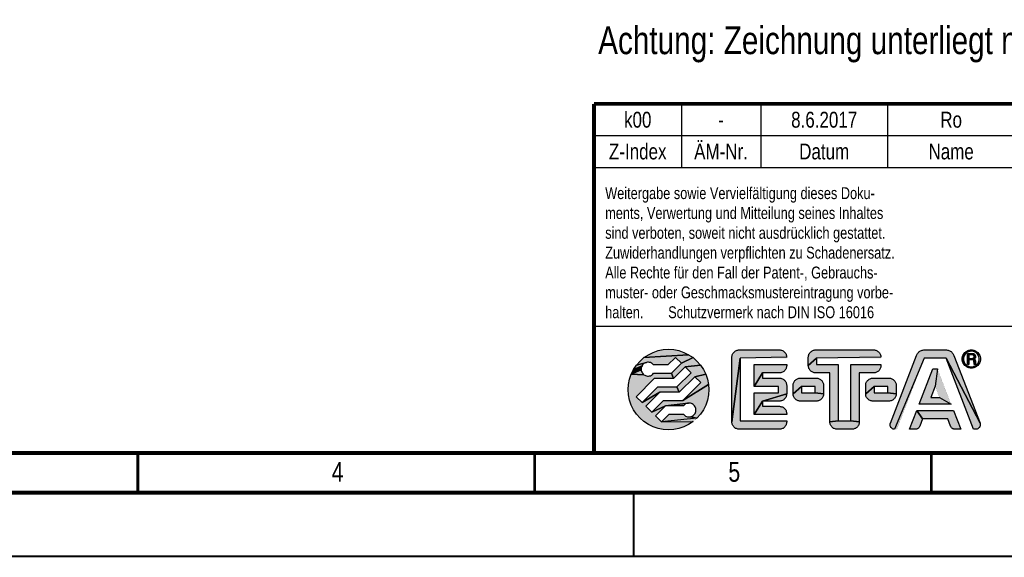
# Model space of a CAD drawing. Extents: x 0 to 420, y 0 to 297.
# Tile 9 of 28: x 153 to 277, y 0 to 68. Entities that reach past the tile are written whole.
import ezdxf

# ---------------------------------------------------------------- set-up
doc = ezdxf.new("R2010")
doc.units = 0
doc.header["$LTSCALE"] = 23.1
for name, color, linetype in [('T-EM12-T00-300-GND_DXF_FORMAT', 7, 'CONTINUOUS'), ('T-EM12-T00-300-GND_DXF_TEXT', 7, 'CONTINUOUS'), ('T-EM12-T00-3DXF_CONTINUOUS_LINE', 7, 'CONTINUOUS')]:
    doc.layers.add(name, color=color, linetype=linetype)
doc.styles.get("Standard").update_dxf_attribs({"font": 'txt', "width": 0.8})

# ---------------------------------------------------------------- blocks, each defined once
blk = doc.blocks.new('FRM-LOGO_BL3', base_point=(251.5, 21))
at = {"layer": 'T-EM12-T00-3DXF_CONTINUOUS_LINE', "linetype": 'CONTINUOUS'}
for points in [[(234.38, 26.08), (235.04, 26.04), (235.69, 25.91), (236.32, 25.69), (236.92, 25.4), (231.29, 25.03), (231.84, 25.4), (232.43, 25.69), (233.06, 25.91), (233.72, 26.04)], [(235.27, 25.06), (234.31, 24.1), (232.5, 24.1), (232.42, 24.19), (232.33, 24.28), (232.22, 24.34), (232.11, 24.4), (231.99, 24.43), (231.87, 24.45), (231.74, 24.45), (231.62, 24.43), (230.35, 24.09), (230.79, 24.59), (231.29, 25.03), (236.92, 25.4), (237.47, 25.03), (236.01, 24.32)], [(237.97, 24.59), (238.41, 24.09), (236.48, 23.85), (235.02, 22.38), (234.74, 23.05), (236.01, 24.32), (237.47, 25.03)], [(243.21, 25.99), (243.3, 26), (248.35, 26), (248.45, 25.99), (248.55, 25.98), (248.64, 25.95), (248.73, 25.92), (248.82, 25.88), (248.9, 25.82), (248.97, 25.76), (249.04, 25.69), (249.1, 25.62), (249.16, 25.54), (249.2, 25.45), (249.23, 25.36), (249.26, 25.27), (249.27, 25.17), (249.28, 25.07), (243.43, 24.95), (242.38, 16.92), (242.38, 25.07), (242.38, 25.17), (242.4, 25.27), (242.42, 25.36), (242.46, 25.45), (242.5, 25.54), (242.56, 25.62), (242.62, 25.69), (242.69, 25.76), (242.76, 25.82), (242.84, 25.88), (242.93, 25.92), (243.02, 25.95), (243.11, 25.98)], [(249.28, 17.05), (249.28, 16.92), (249.27, 16.83), (249.26, 16.73), (249.23, 16.64), (249.2, 16.55), (249.16, 16.46), (249.1, 16.38), (249.04, 16.31), (248.97, 16.24), (248.9, 16.18), (248.82, 16.12), (248.73, 16.08), (248.64, 16.05), (248.55, 16.02), (248.45, 16.01), (248.35, 16), (243.3, 16), (243.21, 16.01), (243.11, 16.02), (243.02, 16.05), (242.93, 16.08), (242.84, 16.12), (242.76, 16.18), (242.69, 16.24), (242.62, 16.31), (242.56, 16.38), (242.5, 16.46), (242.46, 16.55), (242.42, 16.64), (242.4, 16.73), (242.38, 16.83), (242.38, 16.92), (243.43, 24.95), (243.43, 17.05)], [(252.83, 25.99), (252.93, 26), (260.23, 26), (260.33, 25.99), (260.42, 25.98), (260.51, 25.95), (260.61, 25.92), (260.69, 25.88), (260.77, 25.82), (260.85, 25.76), (260.92, 25.69), (260.98, 25.62), (261.03, 25.54), (261.07, 25.45), (261.11, 25.36), (261.13, 25.27), (261.15, 25.17), (261.15, 25.07), (253.05, 24.95), (252, 24.02), (252, 25.07), (252.01, 25.17), (252.02, 25.27), (252.05, 25.36), (252.08, 25.45), (252.13, 25.54), (252.18, 25.62), (252.24, 25.69), (252.31, 25.76), (252.39, 25.82), (252.47, 25.88), (252.55, 25.92), (252.64, 25.95), (252.74, 25.98)], [(255.78, 24.15), (255.78, 17.05), (254.73, 16.92), (254.73, 23.1), (252.93, 23.1), (252.83, 23.11), (252.74, 23.12), (252.64, 23.15), (252.55, 23.18), (252.47, 23.22), (252.39, 23.28), (252.31, 23.34), (252.24, 23.41), (252.18, 23.48), (252.13, 23.56), (252.08, 23.65), (252.05, 23.74), (252.02, 23.83), (252.01, 23.93), (252, 24.02), (253.05, 24.95), (253.05, 24.15)], [(266.55, 26), (266.65, 26), (269.32, 26), (269.43, 26), (269.53, 25.98), (269.63, 25.96), (269.72, 25.93), (269.82, 25.88), (269.9, 25.83), (269.99, 25.78), (270.07, 25.71), (270.14, 25.64), (270.2, 25.56), (270.26, 25.48), (270.31, 25.39), (270.35, 25.3), (273.64, 16.78), (269.36, 24.95), (266.62, 24.95), (262.88, 16), (262.81, 16), (262.75, 16.01), (262.68, 16.03), (262.62, 16.06), (262.57, 16.09), (262.51, 16.13), (262.47, 16.17), (262.42, 16.22), (262.39, 16.28), (262.35, 16.34), (262.33, 16.4), (262.31, 16.46), (262.3, 16.52), (262.3, 16.59), (262.31, 16.66), (262.32, 16.72), (262.34, 16.78), (265.63, 25.3), (265.67, 25.39), (265.72, 25.48), (265.78, 25.56), (265.84, 25.64), (265.91, 25.71), (265.99, 25.78), (266.07, 25.83), (266.16, 25.88), (266.26, 25.93), (266.35, 25.96), (266.45, 25.98)], [(273.17, 16), (273.1, 16), (272.81, 16), (269.36, 24.95), (273.64, 16.78), (273.66, 16.72), (273.67, 16.66), (273.68, 16.59), (273.67, 16.52), (273.66, 16.46), (273.65, 16.4), (273.62, 16.34), (273.59, 16.28), (273.56, 16.22), (273.51, 16.17), (273.46, 16.13), (273.41, 16.09), (273.35, 16.06), (273.29, 16.03), (273.23, 16.01)], [(271.76, 25.45), (271.69, 25.34), (271.63, 25.23), (271.59, 25.11), (271.57, 24.98), (271.56, 24.85), (271.41, 24.7), (271.4, 24.85), (271.41, 25), (271.44, 25.15), (271.49, 25.29), (271.55, 25.43), (271.85, 25.55)], [(271.57, 24.72), (271.59, 24.59), (271.63, 24.47), (271.69, 24.35), (271.76, 24.25), (271.64, 24.15), (271.55, 24.28), (271.49, 24.41), (271.44, 24.55), (271.41, 24.7), (271.56, 24.85)], [(272.17, 25.76), (272.05, 25.71), (271.95, 25.64), (271.85, 25.55), (271.55, 25.43), (271.64, 25.55), (271.74, 25.66), (271.85, 25.76), (272.42, 25.83), (272.29, 25.81)], [(272.55, 26), (272.7, 25.99), (272.85, 25.96), (272.99, 25.91), (273.12, 25.85), (273.25, 25.76), (273.36, 25.66), (273.46, 25.55), (273.55, 25.43), (273.61, 25.29), (273.66, 25.15), (273.69, 25), (273.7, 24.85), (273.69, 24.7), (273.66, 24.55), (273.61, 24.41), (273.55, 24.28), (273.46, 24.15), (273.36, 24.04), (273.25, 23.94), (272.81, 23.89), (272.93, 23.94), (273.04, 23.99), (273.15, 24.06), (273.25, 24.15), (273.33, 24.25), (273.41, 24.35), (273.46, 24.47), (273.51, 24.59), (273.53, 24.72), (273.54, 24.85), (273.53, 24.98), (273.51, 25.11), (273.46, 25.23), (273.41, 25.34), (273.33, 25.45), (273.25, 25.55), (273.15, 25.64), (273.04, 25.71), (272.93, 25.76), (272.81, 25.81), (272.68, 25.83), (272.55, 25.84), (272.42, 25.83), (271.85, 25.76), (271.97, 25.85), (272.11, 25.91), (272.25, 25.96), (272.4, 25.99)], [(272.23, 25.38), (272.05, 24.16), (272.05, 25.54), (272.71, 25.54), (272.76, 25.54), (272.8, 25.53), (272.85, 25.51), (272.89, 25.49), (272.94, 25.46), (272.97, 25.43), (273, 25.4), (273.03, 25.35), (273.05, 25.31), (273.07, 25.27), (273.08, 25.22), (273.09, 25.17), (273.08, 25.12), (273.07, 25.07), (273.06, 25.02), (273.04, 24.98), (273.01, 24.94), (272.98, 24.9), (272.71, 24.91), (272.74, 24.92), (272.76, 24.93), (272.79, 24.94), (272.82, 24.96), (272.84, 24.98), (272.86, 25), (272.88, 25.03), (272.89, 25.06), (272.9, 25.09), (272.91, 25.12), (272.91, 25.15), (272.91, 25.18), (272.9, 25.21), (272.89, 25.24), (272.88, 25.26), (272.86, 25.29), (272.84, 25.31), (272.82, 25.33), (272.79, 25.35), (272.76, 25.36), (272.74, 25.37), (272.71, 25.38), (272.68, 25.38)], [(272.68, 24.91), (272.71, 24.91), (272.98, 24.9), (272.23, 24.75), (272.23, 24.16), (272.05, 24.16), (272.23, 25.38), (272.23, 24.91)], [(272.23, 24.75), (272.98, 24.9), (272.95, 24.87), (272.91, 24.84), (272.92, 24.83), (272.94, 24.82), (272.96, 24.81), (272.98, 24.79), (272.99, 24.78), (273.01, 24.76), (273.02, 24.75), (273.03, 24.73), (273.04, 24.71), (273.05, 24.69), (273.05, 24.67), (273.06, 24.64), (273.06, 24.62), (273.07, 24.29), (273.07, 24.28), (272.9, 24.27), (272.9, 24.29), (272.88, 24.57), (272.88, 24.59), (272.88, 24.61), (272.87, 24.63), (272.87, 24.64), (272.86, 24.66), (272.85, 24.68), (272.83, 24.69), (272.82, 24.71), (272.8, 24.72), (272.79, 24.73), (272.77, 24.74), (272.75, 24.74), (272.73, 24.75), (272.71, 24.75), (272.69, 24.75)], [(230.93, 23.64), (230.93, 23.51), (229.69, 22.94), (229.98, 23.54), (231.04, 23.99), (230.98, 23.88), (230.95, 23.76)], [(231.1, 24.1), (231.04, 23.99), (229.98, 23.54), (230.35, 24.09), (231.62, 24.43), (231.5, 24.39), (231.38, 24.34), (231.28, 24.28), (231.19, 24.19)], [(238.41, 24.09), (238.78, 23.54), (239.07, 22.94), (237.7, 22.63), (235.73, 20.67), (235.45, 21.33), (237.23, 23.1), (236.48, 23.85)], [(248.45, 23.11), (248.35, 23.1), (246.23, 23.1), (245.18, 21.4), (245.18, 24.15), (249.28, 24.15), (249.28, 24.02), (249.27, 23.93), (249.26, 23.83), (249.23, 23.74), (249.2, 23.65), (249.16, 23.56), (249.1, 23.48), (249.04, 23.41), (248.97, 23.34), (248.9, 23.28), (248.82, 23.22), (248.73, 23.18), (248.64, 23.15), (248.55, 23.12)], [(260.33, 23.11), (260.23, 23.1), (258.43, 23.1), (258.43, 16.92), (257.38, 17.05), (257.38, 24.15), (261.15, 24.15), (261.15, 24.02), (261.15, 23.93), (261.13, 23.83), (261.11, 23.74), (261.07, 23.65), (261.03, 23.56), (260.98, 23.48), (260.92, 23.41), (260.85, 23.34), (260.77, 23.28), (260.69, 23.22), (260.61, 23.18), (260.51, 23.15), (260.42, 23.12)], [(268.54, 20), (269.99, 19.15), (265.99, 19.15), (267.71, 23.6), (268.27, 23.6), (267.99, 21.42), (267.44, 20)], [(271.85, 24.15), (271.95, 24.06), (272.05, 23.99), (272.17, 23.94), (271.97, 23.85), (271.85, 23.94), (271.74, 24.04), (271.64, 24.15), (271.76, 24.25)], [(272.55, 23.86), (272.68, 23.87), (273.25, 23.94), (273.12, 23.85), (272.99, 23.79), (272.85, 23.74), (272.7, 23.71), (272.55, 23.7), (272.4, 23.71), (272.25, 23.74), (272.11, 23.79), (271.97, 23.85), (272.17, 23.94), (272.29, 23.89), (272.42, 23.87)], [(273.08, 24.27), (273.08, 24.26), (272.9, 24.24), (272.9, 24.27), (273.07, 24.28)], [(273.08, 24.25), (273.09, 24.24), (272.9, 24.22), (272.9, 24.24), (273.08, 24.26)], [(273.1, 24.23), (273.1, 24.22), (272.91, 24.2), (272.9, 24.22), (273.09, 24.24), (273.09, 24.24)], [(273.12, 24.21), (273.12, 24.2), (272.91, 24.18), (272.91, 24.2), (273.1, 24.22), (273.11, 24.21)], [(273.14, 24.19), (273.14, 24.16), (272.92, 24.16), (272.91, 24.18), (273.12, 24.2), (273.13, 24.2)], [(232.42, 22.96), (232.5, 23.05), (234.74, 23.05), (235.02, 22.38), (232.59, 22.38), (230.32, 20.11), (231.06, 19.37), (233.3, 20.67), (231.53, 18.9), (232.28, 18.15), (234.01, 18.95), (232.75, 17.68), (233.49, 16.94), (237.47, 16.97), (236.92, 16.6), (236.32, 16.31), (235.69, 16.09), (235.04, 15.96), (234.38, 15.92), (233.72, 15.96), (233.06, 16.09), (232.43, 16.31), (231.84, 16.6), (231.29, 16.97), (230.79, 17.41), (230.35, 17.91), (229.98, 18.46), (229.69, 19.06), (229.47, 19.69), (229.34, 20.34), (229.3, 21), (229.34, 21.66), (229.47, 22.31), (229.69, 22.94), (231.28, 22.87), (231.38, 22.81), (231.5, 22.76), (231.62, 22.72), (231.74, 22.7), (231.87, 22.7), (231.99, 22.72), (232.11, 22.75), (232.22, 22.81), (232.33, 22.87)], [(231.19, 22.96), (231.28, 22.87), (229.69, 22.94), (230.93, 23.51), (230.95, 23.39), (230.98, 23.27), (231.04, 23.16), (231.1, 23.05)], [(239.07, 22.94), (239.29, 22.31), (239.42, 21.66), (236.17, 19.62), (238.44, 21.89), (237.7, 22.63)], [(249.28, 21.52), (249.28, 20.47), (246.23, 19.55), (245.18, 17.85), (245.18, 20.6), (248.23, 20.6), (248.23, 21.4), (245.18, 21.4), (246.23, 23.1), (246.23, 22.45), (248.35, 22.45), (248.45, 22.44), (248.55, 22.43), (248.64, 22.4), (248.73, 22.37), (248.82, 22.33), (248.9, 22.27), (248.97, 22.21), (249.04, 22.14), (249.1, 22.07), (249.16, 21.99), (249.2, 21.9), (249.23, 21.81), (249.26, 21.72), (249.27, 21.62)], [(250.91, 22.44), (251, 22.45), (253, 22.45), (253.1, 22.44), (253.2, 22.43), (253.29, 22.4), (253.38, 22.37), (253.47, 22.33), (253.55, 22.27), (253.62, 22.21), (253.69, 22.14), (253.75, 22.07), (253.81, 21.99), (253.85, 21.9), (253.88, 21.81), (253.91, 21.72), (253.92, 21.62), (253.93, 21.52), (253.93, 20.47), (252.88, 20.6), (252.88, 21.4), (251.13, 21.4), (250.08, 20.47), (250.08, 21.52), (250.08, 21.62), (250.1, 21.72), (250.12, 21.81), (250.16, 21.9), (250.2, 21.99), (250.26, 22.07), (250.32, 22.14), (250.39, 22.21), (250.46, 22.27), (250.54, 22.33), (250.63, 22.37), (250.72, 22.4), (250.81, 22.43)], [(260.06, 22.44), (260.15, 22.45), (262.15, 22.45), (262.25, 22.44), (262.35, 22.43), (262.44, 22.4), (262.53, 22.37), (262.62, 22.33), (262.7, 22.27), (262.77, 22.21), (262.84, 22.14), (262.9, 22.07), (262.96, 21.99), (263, 21.9), (263.03, 21.81), (263.06, 21.72), (263.07, 21.62), (263.08, 21.52), (263.08, 20.47), (262.03, 20.6), (262.03, 21.4), (260.28, 21.4), (259.23, 20.47), (259.23, 21.52), (259.23, 21.62), (259.25, 21.72), (259.27, 21.81), (259.31, 21.9), (259.35, 21.99), (259.41, 22.07), (259.47, 22.14), (259.54, 22.21), (259.61, 22.27), (259.69, 22.33), (259.78, 22.37), (259.87, 22.4), (259.96, 22.43)], [(233.3, 20.67), (231.06, 19.37), (233.03, 21.33), (235.45, 21.33), (235.73, 20.67)], [(239.29, 19.69), (239.07, 19.06), (238.78, 18.46), (238.41, 17.91), (237.97, 17.41), (237.14, 17.57), (237.26, 17.61), (237.37, 17.66), (237.48, 17.72), (237.57, 17.81), (237.65, 17.9), (237.72, 18.01), (237.77, 18.12), (237.81, 18.24), (237.83, 18.36), (237.83, 18.49), (237.81, 18.61), (237.77, 18.73), (237.72, 18.84), (237.65, 18.95), (237.57, 19.04), (237.48, 19.13), (237.37, 19.19), (237.26, 19.24), (237.14, 19.28), (237.02, 19.3), (236.89, 19.3), (234.01, 18.95), (232.28, 18.15), (233.74, 19.62), (236.17, 19.62), (239.42, 21.66), (239.46, 21), (239.42, 20.34)], [(252.88, 20.6), (253.93, 20.47), (253.92, 20.38), (253.91, 20.28), (253.88, 20.19), (253.85, 20.1), (253.81, 20.01), (253.75, 19.93), (253.69, 19.86), (253.62, 19.79), (253.55, 19.73), (253.47, 19.67), (253.38, 19.63), (253.29, 19.6), (253.2, 19.57), (253.1, 19.56), (253, 19.55), (251, 19.55), (250.91, 19.56), (250.81, 19.57), (250.72, 19.6), (250.63, 19.63), (250.54, 19.67), (250.46, 19.73), (250.39, 19.79), (250.32, 19.86), (250.26, 19.93), (250.2, 20.01), (250.16, 20.1), (250.12, 20.19), (250.1, 20.28), (250.08, 20.38), (250.08, 20.47), (251.13, 21.4), (251.13, 20.6)], [(262.03, 20.6), (263.08, 20.47), (263.07, 20.38), (263.06, 20.28), (263.03, 20.19), (263, 20.1), (262.96, 20.01), (262.9, 19.93), (262.84, 19.86), (262.77, 19.79), (262.7, 19.73), (262.62, 19.67), (262.53, 19.63), (262.44, 19.6), (262.35, 19.57), (262.25, 19.56), (262.15, 19.55), (260.15, 19.55), (260.06, 19.56), (259.96, 19.57), (259.87, 19.6), (259.78, 19.63), (259.69, 19.67), (259.61, 19.73), (259.54, 19.79), (259.47, 19.86), (259.41, 19.93), (259.35, 20.01), (259.31, 20.1), (259.27, 20.19), (259.25, 20.28), (259.23, 20.38), (259.23, 20.47), (260.28, 21.4), (260.28, 20.6)], [(248.45, 19.56), (248.35, 19.55), (246.23, 19.55), (249.28, 20.47), (249.27, 20.38), (249.26, 20.28), (249.23, 20.19), (249.2, 20.1), (249.16, 20.01), (249.1, 19.93), (249.04, 19.86), (248.97, 19.79), (248.9, 19.73), (248.82, 19.67), (248.73, 19.63), (248.64, 19.6), (248.55, 19.57)], [(236.34, 19.04), (236.25, 18.95), (234.01, 18.95), (236.89, 19.3), (236.77, 19.28), (236.65, 19.25), (236.54, 19.19), (236.43, 19.13)], [(249.28, 17.98), (249.28, 17.85), (245.18, 17.85), (246.23, 19.55), (246.23, 18.9), (248.35, 18.9), (248.45, 18.89), (248.55, 18.88), (248.64, 18.85), (248.73, 18.82), (248.82, 18.78), (248.9, 18.72), (248.97, 18.66), (249.04, 18.59), (249.1, 18.52), (249.16, 18.44), (249.2, 18.35), (249.23, 18.26), (249.26, 18.17), (249.27, 18.07)], [(236.89, 17.55), (237.02, 17.55), (237.14, 17.57), (237.97, 17.41), (233.49, 16.94), (234.45, 17.9), (236.25, 17.9), (236.34, 17.81), (236.43, 17.72), (236.54, 17.66), (236.65, 17.6), (236.77, 17.57)], [(265.53, 16), (265.47, 16), (264.77, 16), (265.68, 18.35), (266.4, 17.3), (266.05, 16.4), (266.03, 16.35), (266, 16.3), (265.97, 16.25), (265.93, 16.2), (265.89, 16.16), (265.85, 16.13), (265.8, 16.09), (265.75, 16.07), (265.7, 16.04), (265.64, 16.02), (265.58, 16.01)], [(270.3, 18.35), (271.21, 16), (270.51, 16), (270.45, 16), (270.39, 16.01), (270.34, 16.02), (270.28, 16.04), (270.23, 16.07), (270.18, 16.09), (270.13, 16.13), (270.09, 16.16), (270.05, 16.2), (270.01, 16.25), (269.98, 16.3), (269.95, 16.35), (269.93, 16.4), (269.58, 17.3), (266.4, 17.3), (265.68, 18.35)], [(257.38, 17.05), (258.43, 16.92), (258.42, 16.83), (258.41, 16.73), (258.38, 16.64), (258.35, 16.55), (258.31, 16.46), (258.25, 16.38), (258.19, 16.31), (258.12, 16.24), (258.05, 16.18), (257.97, 16.12), (257.88, 16.08), (257.79, 16.05), (257.7, 16.02), (257.6, 16.01), (257.5, 16), (255.65, 16), (255.56, 16.01), (255.46, 16.02), (255.37, 16.05), (255.28, 16.08), (255.19, 16.12), (255.11, 16.18), (255.04, 16.24), (254.97, 16.31), (254.91, 16.38), (254.85, 16.46), (254.81, 16.55), (254.77, 16.64), (254.75, 16.73), (254.73, 16.83), (254.73, 16.92), (255.78, 17.05)]]:
    blk.add_hatch(color=7, dxfattribs=at).paths.add_polyline_path(points)
at = {"layer": 'T-EM12-T00-3DXF_CONTINUOUS_LINE', "color": 7, "linetype": 'CONTINUOUS', "const_width": 0.01}
for points in [[(239.46, 21, 1), (229.3, 21)], [(243.3, 26, 0.414214), (242.38, 25.07)], [(249.28, 25.07, 0.414214), (248.35, 26)], [(252.93, 26, 0.414214), (252, 25.07)], [(261.15, 25.07, 0.414214), (260.23, 26)], [(266.65, 26, 0.309998), (265.63, 25.3)], [(270.35, 25.3, 0.309998), (269.32, 26)], [(273.7, 24.85, 1), (271.4, 24.85)], [(271.4, 24.85, 1), (273.7, 24.85)], [(273.54, 24.85, 1), (271.56, 24.85)], [(271.56, 24.85, 1), (273.54, 24.85)], [(272.68, 24.91, 1), (272.68, 25.38)], [(272.91, 24.84, 0.756108), (272.71, 25.54)], [(273.06, 24.62, 0.294001), (272.91, 24.84)], [(232.5, 24.1, 3), (232.5, 23.05)], [(248.35, 23.1, 0.414214), (249.28, 24.02)], [(252, 24.02, 0.414214), (252.93, 23.1)], [(260.23, 23.1, 0.414214), (261.15, 24.02)], [(272.88, 24.57, 0.401491), (272.69, 24.75)], [(272.9, 24.29, 0.068239), (272.92, 24.16)], [(273.07, 24.29, 0.281712), (273.14, 24.19)], [(249.28, 21.52, 0.414214), (248.35, 22.45)], [(251, 22.45, 0.414214), (250.08, 21.52)], [(253.93, 21.52, 0.414214), (253, 22.45)], [(260.15, 22.45, 0.414214), (259.23, 21.52)], [(263.08, 21.52, 0.414214), (262.15, 22.45)], [(229.3, 21, 1), (239.46, 21)], [(248.35, 19.55, 0.414214), (249.28, 20.47)], [(250.08, 20.47, 0.414214), (251, 19.55)], [(253, 19.55, 0.414214), (253.93, 20.47)], [(259.23, 20.47, 0.414214), (260.15, 19.55)], [(262.15, 19.55, 0.414214), (263.08, 20.47)], [(236.25, 17.9, 3), (236.25, 18.95)], [(249.28, 17.98, 0.414214), (248.35, 18.9)], [(242.38, 16.92, 0.414214), (243.3, 16)], [(248.35, 16, 0.414214), (249.28, 16.92)], [(254.73, 16.92, 0.414214), (255.65, 16)], [(257.5, 16, 0.414214), (258.43, 16.92)], [(262.34, 16.78, 0.526719), (262.88, 16)], [(265.47, 16, 0.309998), (266.05, 16.4)], [(269.93, 16.4, 0.309998), (270.51, 16)], [(273.1, 16, 0.526719), (273.64, 16.78)]]:
    blk.add_lwpolyline(points, format="xyb", dxfattribs=at)
at = {"layer": 'T-EM12-T00-3DXF_CONTINUOUS_LINE', "color": 7, "linetype": 'CONTINUOUS'}
for points in [[(234.38, 26.08), (235.04, 26.04), (235.69, 25.91), (236.32, 25.69), (236.92, 25.4), (231.29, 25.03), (231.84, 25.4), (232.43, 25.69), (233.06, 25.91), (233.72, 26.04), (234.38, 26.08)], [(235.27, 25.06), (234.31, 24.1), (232.5, 24.1), (232.42, 24.19), (232.33, 24.28), (232.22, 24.34), (232.11, 24.4), (231.99, 24.43), (231.87, 24.45), (231.74, 24.45), (231.62, 24.43), (230.35, 24.09), (230.79, 24.59), (231.29, 25.03), (236.92, 25.4), (237.47, 25.03), (236.01, 24.32), (235.27, 25.06)], [(237.97, 24.59), (238.41, 24.09), (236.48, 23.85), (235.02, 22.38), (234.74, 23.05), (236.01, 24.32), (237.47, 25.03), (237.97, 24.59)], [(243.21, 25.99), (243.3, 26), (248.35, 26), (248.45, 25.99), (248.55, 25.98), (248.64, 25.95), (248.73, 25.92), (248.82, 25.88), (248.9, 25.82), (248.97, 25.76), (249.04, 25.69), (249.1, 25.62), (249.16, 25.54), (249.2, 25.45), (249.23, 25.36), (249.26, 25.27), (249.27, 25.17), (249.28, 25.07), (243.43, 24.95), (242.38, 16.92), (242.38, 25.07), (242.38, 25.17), (242.4, 25.27), (242.42, 25.36), (242.46, 25.45), (242.5, 25.54), (242.56, 25.62), (242.62, 25.69), (242.69, 25.76), (242.76, 25.82), (242.84, 25.88), (242.93, 25.92), (243.02, 25.95), (243.11, 25.98), (243.21, 25.99)], [(249.28, 17.05), (249.28, 16.92), (249.27, 16.83), (249.26, 16.73), (249.23, 16.64), (249.2, 16.55), (249.16, 16.46), (249.1, 16.38), (249.04, 16.31), (248.97, 16.24), (248.9, 16.18), (248.82, 16.12), (248.73, 16.08), (248.64, 16.05), (248.55, 16.02), (248.45, 16.01), (248.35, 16), (243.3, 16), (243.21, 16.01), (243.11, 16.02), (243.02, 16.05), (242.93, 16.08), (242.84, 16.12), (242.76, 16.18), (242.69, 16.24), (242.62, 16.31), (242.56, 16.38), (242.5, 16.46), (242.46, 16.55), (242.42, 16.64), (242.4, 16.73), (242.38, 16.83), (242.38, 16.92), (243.43, 24.95), (243.43, 17.05), (249.28, 17.05)], [(252.83, 25.99), (252.93, 26), (260.23, 26), (260.33, 25.99), (260.42, 25.98), (260.51, 25.95), (260.61, 25.92), (260.69, 25.88), (260.77, 25.82), (260.85, 25.76), (260.92, 25.69), (260.98, 25.62), (261.03, 25.54), (261.07, 25.45), (261.11, 25.36), (261.13, 25.27), (261.15, 25.17), (261.15, 25.07), (253.05, 24.95), (252, 24.02), (252, 25.07), (252.01, 25.17), (252.02, 25.27), (252.05, 25.36), (252.08, 25.45), (252.13, 25.54), (252.18, 25.62), (252.24, 25.69), (252.31, 25.76), (252.39, 25.82), (252.47, 25.88), (252.55, 25.92), (252.64, 25.95), (252.74, 25.98), (252.83, 25.99)], [(255.78, 24.15), (255.78, 17.05), (254.73, 16.92), (254.73, 23.1), (252.93, 23.1), (252.83, 23.11), (252.74, 23.12), (252.64, 23.15), (252.55, 23.18), (252.47, 23.22), (252.39, 23.28), (252.31, 23.34), (252.24, 23.41), (252.18, 23.48), (252.13, 23.56), (252.08, 23.65), (252.05, 23.74), (252.02, 23.83), (252.01, 23.93), (252, 24.02), (253.05, 24.95), (253.05, 24.15), (255.78, 24.15)], [(266.55, 26), (266.65, 26), (269.32, 26), (269.43, 26), (269.53, 25.98), (269.63, 25.96), (269.72, 25.93), (269.82, 25.88), (269.9, 25.83), (269.99, 25.78), (270.07, 25.71), (270.14, 25.64), (270.2, 25.56), (270.26, 25.48), (270.31, 25.39), (270.35, 25.3), (273.64, 16.78), (269.36, 24.95), (266.62, 24.95), (262.88, 16), (262.81, 16), (262.75, 16.01), (262.68, 16.03), (262.62, 16.06), (262.57, 16.09), (262.51, 16.13), (262.47, 16.17), (262.42, 16.22), (262.39, 16.28), (262.35, 16.34), (262.33, 16.4), (262.31, 16.46), (262.3, 16.52), (262.3, 16.59), (262.31, 16.66), (262.32, 16.72), (262.34, 16.78), (265.63, 25.3), (265.67, 25.39), (265.72, 25.48), (265.78, 25.56), (265.84, 25.64), (265.91, 25.71), (265.99, 25.78), (266.07, 25.83), (266.16, 25.88), (266.26, 25.93), (266.35, 25.96), (266.45, 25.98), (266.55, 26)], [(273.17, 16), (273.1, 16), (272.81, 16), (269.36, 24.95), (273.64, 16.78), (273.66, 16.72), (273.67, 16.66), (273.68, 16.59), (273.67, 16.52), (273.66, 16.46), (273.65, 16.4), (273.62, 16.34), (273.59, 16.28), (273.56, 16.22), (273.51, 16.17), (273.46, 16.13), (273.41, 16.09), (273.35, 16.06), (273.29, 16.03), (273.23, 16.01), (273.17, 16)], [(271.76, 25.45), (271.69, 25.34), (271.63, 25.23), (271.59, 25.11), (271.57, 24.98), (271.56, 24.85), (271.41, 24.7), (271.4, 24.85), (271.41, 25), (271.44, 25.15), (271.49, 25.29), (271.55, 25.43), (271.85, 25.55), (271.76, 25.45)], [(271.57, 24.72), (271.59, 24.59), (271.63, 24.47), (271.69, 24.35), (271.76, 24.25), (271.64, 24.15), (271.55, 24.28), (271.49, 24.41), (271.44, 24.55), (271.41, 24.7), (271.56, 24.85), (271.57, 24.72)], [(272.17, 25.76), (272.05, 25.71), (271.95, 25.64), (271.85, 25.55), (271.55, 25.43), (271.64, 25.55), (271.74, 25.66), (271.85, 25.76), (272.42, 25.83), (272.29, 25.81), (272.17, 25.76)], [(272.55, 26), (272.7, 25.99), (272.85, 25.96), (272.99, 25.91), (273.12, 25.85), (273.25, 25.76), (273.36, 25.66), (273.46, 25.55), (273.55, 25.43), (273.61, 25.29), (273.66, 25.15), (273.69, 25), (273.7, 24.85), (273.69, 24.7), (273.66, 24.55), (273.61, 24.41), (273.55, 24.28), (273.46, 24.15), (273.36, 24.04), (273.25, 23.94), (272.81, 23.89), (272.93, 23.94), (273.04, 23.99), (273.15, 24.06), (273.25, 24.15), (273.33, 24.25), (273.41, 24.35), (273.46, 24.47), (273.51, 24.59), (273.53, 24.72), (273.54, 24.85), (273.53, 24.98), (273.51, 25.11), (273.46, 25.23), (273.41, 25.34), (273.33, 25.45), (273.25, 25.55), (273.15, 25.64), (273.04, 25.71), (272.93, 25.76), (272.81, 25.81), (272.68, 25.83), (272.55, 25.84), (272.42, 25.83), (271.85, 25.76), (271.97, 25.85), (272.11, 25.91), (272.25, 25.96), (272.4, 25.99), (272.55, 26)], [(272.23, 25.38), (272.05, 24.16), (272.05, 25.54), (272.71, 25.54), (272.76, 25.54), (272.8, 25.53), (272.85, 25.51), (272.89, 25.49), (272.94, 25.46), (272.97, 25.43), (273, 25.4), (273.03, 25.35), (273.05, 25.31), (273.07, 25.27), (273.08, 25.22), (273.09, 25.17), (273.08, 25.12), (273.07, 25.07), (273.06, 25.02), (273.04, 24.98), (273.01, 24.94), (272.98, 24.9), (272.71, 24.91), (272.74, 24.92), (272.76, 24.93), (272.79, 24.94), (272.82, 24.96), (272.84, 24.98), (272.86, 25), (272.88, 25.03), (272.89, 25.06), (272.9, 25.09), (272.91, 25.12), (272.91, 25.15), (272.91, 25.18), (272.9, 25.21), (272.89, 25.24), (272.88, 25.26), (272.86, 25.29), (272.84, 25.31), (272.82, 25.33), (272.79, 25.35), (272.76, 25.36), (272.74, 25.37), (272.71, 25.38), (272.68, 25.38), (272.23, 25.38)], [(272.68, 24.91), (272.71, 24.91), (272.98, 24.9), (272.23, 24.75), (272.23, 24.16), (272.05, 24.16), (272.23, 25.38), (272.23, 24.91), (272.68, 24.91)], [(272.23, 24.75), (272.98, 24.9), (272.95, 24.87), (272.91, 24.84), (272.92, 24.83), (272.94, 24.82), (272.96, 24.81), (272.98, 24.79), (272.99, 24.78), (273.01, 24.76), (273.02, 24.75), (273.03, 24.73), (273.04, 24.71), (273.05, 24.69), (273.05, 24.67), (273.06, 24.64), (273.06, 24.62), (273.07, 24.29), (273.07, 24.28), (272.9, 24.27), (272.9, 24.29), (272.88, 24.57), (272.88, 24.59), (272.88, 24.61), (272.87, 24.63), (272.87, 24.64), (272.86, 24.66), (272.85, 24.68), (272.83, 24.69), (272.82, 24.71), (272.8, 24.72), (272.79, 24.73), (272.77, 24.74), (272.75, 24.74), (272.73, 24.75), (272.71, 24.75), (272.69, 24.75), (272.23, 24.75)], [(230.93, 23.64), (230.93, 23.51), (229.69, 22.94), (229.98, 23.54), (231.04, 23.99), (230.98, 23.88), (230.95, 23.76), (230.93, 23.64)], [(231.1, 24.1), (231.04, 23.99), (229.98, 23.54), (230.35, 24.09), (231.62, 24.43), (231.5, 24.39), (231.38, 24.34), (231.28, 24.28), (231.19, 24.19), (231.1, 24.1)], [(238.41, 24.09), (238.78, 23.54), (239.07, 22.94), (237.7, 22.63), (235.73, 20.67), (235.45, 21.33), (237.23, 23.1), (236.48, 23.85), (238.41, 24.09)], [(248.45, 23.11), (248.35, 23.1), (246.23, 23.1), (245.18, 21.4), (245.18, 24.15), (249.28, 24.15), (249.28, 24.02), (249.27, 23.93), (249.26, 23.83), (249.23, 23.74), (249.2, 23.65), (249.16, 23.56), (249.1, 23.48), (249.04, 23.41), (248.97, 23.34), (248.9, 23.28), (248.82, 23.22), (248.73, 23.18), (248.64, 23.15), (248.55, 23.12), (248.45, 23.11)], [(260.33, 23.11), (260.23, 23.1), (258.43, 23.1), (258.43, 16.92), (257.38, 17.05), (257.38, 24.15), (261.15, 24.15), (261.15, 24.02), (261.15, 23.93), (261.13, 23.83), (261.11, 23.74), (261.07, 23.65), (261.03, 23.56), (260.98, 23.48), (260.92, 23.41), (260.85, 23.34), (260.77, 23.28), (260.69, 23.22), (260.61, 23.18), (260.51, 23.15), (260.42, 23.12), (260.33, 23.11)], [(268.54, 20), (269.99, 19.15), (265.99, 19.15), (267.71, 23.6), (268.27, 23.6), (267.99, 21.42), (267.44, 20), (268.54, 20)], [(271.85, 24.15), (271.95, 24.06), (272.05, 23.99), (272.17, 23.94), (271.97, 23.85), (271.85, 23.94), (271.74, 24.04), (271.64, 24.15), (271.76, 24.25), (271.85, 24.15)], [(272.55, 23.86), (272.68, 23.87), (273.25, 23.94), (273.12, 23.85), (272.99, 23.79), (272.85, 23.74), (272.7, 23.71), (272.55, 23.7), (272.4, 23.71), (272.25, 23.74), (272.11, 23.79), (271.97, 23.85), (272.17, 23.94), (272.29, 23.89), (272.42, 23.87), (272.55, 23.86)], [(273.08, 24.27), (273.08, 24.26), (272.9, 24.24), (272.9, 24.27), (273.07, 24.28), (273.08, 24.27)], [(273.08, 24.25), (273.09, 24.24), (272.9, 24.22), (272.9, 24.24), (273.08, 24.26), (273.08, 24.25)], [(273.1, 24.23), (273.1, 24.22), (272.91, 24.2), (272.9, 24.22), (273.09, 24.24), (273.09, 24.24), (273.1, 24.23)], [(273.12, 24.21), (273.12, 24.2), (272.91, 24.18), (272.91, 24.2), (273.1, 24.22), (273.11, 24.21), (273.12, 24.21)], [(273.14, 24.19), (273.14, 24.16), (272.92, 24.16), (272.91, 24.18), (273.12, 24.2), (273.13, 24.2), (273.14, 24.19)], [(232.42, 22.96), (232.5, 23.05), (234.74, 23.05), (235.02, 22.38), (232.59, 22.38), (230.32, 20.11), (231.06, 19.37), (233.3, 20.67), (231.53, 18.9), (232.28, 18.15), (234.01, 18.95), (232.75, 17.68), (233.49, 16.94), (237.47, 16.97), (236.92, 16.6), (236.32, 16.31), (235.69, 16.09), (235.04, 15.96), (234.38, 15.92), (233.72, 15.96), (233.06, 16.09), (232.43, 16.31), (231.84, 16.6), (231.29, 16.97), (230.79, 17.41), (230.35, 17.91), (229.98, 18.46), (229.69, 19.06), (229.47, 19.69), (229.34, 20.34), (229.3, 21), (229.34, 21.66), (229.47, 22.31), (229.69, 22.94), (231.28, 22.87), (231.38, 22.81), (231.5, 22.76), (231.62, 22.72), (231.74, 22.7), (231.87, 22.7), (231.99, 22.72), (232.11, 22.75), (232.22, 22.81), (232.33, 22.87), (232.42, 22.96)], [(231.19, 22.96), (231.28, 22.87), (229.69, 22.94), (230.93, 23.51), (230.95, 23.39), (230.98, 23.27), (231.04, 23.16), (231.1, 23.05), (231.19, 22.96)], [(239.07, 22.94), (239.29, 22.31), (239.42, 21.66), (236.17, 19.62), (238.44, 21.89), (237.7, 22.63), (239.07, 22.94)], [(249.28, 21.52), (249.28, 20.47), (246.23, 19.55), (245.18, 17.85), (245.18, 20.6), (248.23, 20.6), (248.23, 21.4), (245.18, 21.4), (246.23, 23.1), (246.23, 22.45), (248.35, 22.45), (248.45, 22.44), (248.55, 22.43), (248.64, 22.4), (248.73, 22.37), (248.82, 22.33), (248.9, 22.27), (248.97, 22.21), (249.04, 22.14), (249.1, 22.07), (249.16, 21.99), (249.2, 21.9), (249.23, 21.81), (249.26, 21.72), (249.27, 21.62), (249.28, 21.52)], [(250.91, 22.44), (251, 22.45), (253, 22.45), (253.1, 22.44), (253.2, 22.43), (253.29, 22.4), (253.38, 22.37), (253.47, 22.33), (253.55, 22.27), (253.62, 22.21), (253.69, 22.14), (253.75, 22.07), (253.81, 21.99), (253.85, 21.9), (253.88, 21.81), (253.91, 21.72), (253.92, 21.62), (253.93, 21.52), (253.93, 20.47), (252.88, 20.6), (252.88, 21.4), (251.13, 21.4), (250.08, 20.47), (250.08, 21.52), (250.08, 21.62), (250.1, 21.72), (250.12, 21.81), (250.16, 21.9), (250.2, 21.99), (250.26, 22.07), (250.32, 22.14), (250.39, 22.21), (250.46, 22.27), (250.54, 22.33), (250.63, 22.37), (250.72, 22.4), (250.81, 22.43), (250.91, 22.44)], [(260.06, 22.44), (260.15, 22.45), (262.15, 22.45), (262.25, 22.44), (262.35, 22.43), (262.44, 22.4), (262.53, 22.37), (262.62, 22.33), (262.7, 22.27), (262.77, 22.21), (262.84, 22.14), (262.9, 22.07), (262.96, 21.99), (263, 21.9), (263.03, 21.81), (263.06, 21.72), (263.07, 21.62), (263.08, 21.52), (263.08, 20.47), (262.03, 20.6), (262.03, 21.4), (260.28, 21.4), (259.23, 20.47), (259.23, 21.52), (259.23, 21.62), (259.25, 21.72), (259.27, 21.81), (259.31, 21.9), (259.35, 21.99), (259.41, 22.07), (259.47, 22.14), (259.54, 22.21), (259.61, 22.27), (259.69, 22.33), (259.78, 22.37), (259.87, 22.4), (259.96, 22.43), (260.06, 22.44)], [(233.3, 20.67), (231.06, 19.37), (233.03, 21.33), (235.45, 21.33), (235.73, 20.67), (233.3, 20.67)], [(239.29, 19.69), (239.07, 19.06), (238.78, 18.46), (238.41, 17.91), (237.97, 17.41), (237.14, 17.57), (237.26, 17.61), (237.37, 17.66), (237.48, 17.72), (237.57, 17.81), (237.65, 17.9), (237.72, 18.01), (237.77, 18.12), (237.81, 18.24), (237.83, 18.36), (237.83, 18.49), (237.81, 18.61), (237.77, 18.73), (237.72, 18.84), (237.65, 18.95), (237.57, 19.04), (237.48, 19.13), (237.37, 19.19), (237.26, 19.24), (237.14, 19.28), (237.02, 19.3), (236.89, 19.3), (234.01, 18.95), (232.28, 18.15), (233.74, 19.62), (236.17, 19.62), (239.42, 21.66), (239.46, 21), (239.42, 20.34), (239.29, 19.69)], [(252.88, 20.6), (253.93, 20.47), (253.92, 20.38), (253.91, 20.28), (253.88, 20.19), (253.85, 20.1), (253.81, 20.01), (253.75, 19.93), (253.69, 19.86), (253.62, 19.79), (253.55, 19.73), (253.47, 19.67), (253.38, 19.63), (253.29, 19.6), (253.2, 19.57), (253.1, 19.56), (253, 19.55), (251, 19.55), (250.91, 19.56), (250.81, 19.57), (250.72, 19.6), (250.63, 19.63), (250.54, 19.67), (250.46, 19.73), (250.39, 19.79), (250.32, 19.86), (250.26, 19.93), (250.2, 20.01), (250.16, 20.1), (250.12, 20.19), (250.1, 20.28), (250.08, 20.38), (250.08, 20.47), (251.13, 21.4), (251.13, 20.6), (252.88, 20.6)], [(262.03, 20.6), (263.08, 20.47), (263.07, 20.38), (263.06, 20.28), (263.03, 20.19), (263, 20.1), (262.96, 20.01), (262.9, 19.93), (262.84, 19.86), (262.77, 19.79), (262.7, 19.73), (262.62, 19.67), (262.53, 19.63), (262.44, 19.6), (262.35, 19.57), (262.25, 19.56), (262.15, 19.55), (260.15, 19.55), (260.06, 19.56), (259.96, 19.57), (259.87, 19.6), (259.78, 19.63), (259.69, 19.67), (259.61, 19.73), (259.54, 19.79), (259.47, 19.86), (259.41, 19.93), (259.35, 20.01), (259.31, 20.1), (259.27, 20.19), (259.25, 20.28), (259.23, 20.38), (259.23, 20.47), (260.28, 21.4), (260.28, 20.6), (262.03, 20.6)], [(248.45, 19.56), (248.35, 19.55), (246.23, 19.55), (249.28, 20.47), (249.27, 20.38), (249.26, 20.28), (249.23, 20.19), (249.2, 20.1), (249.16, 20.01), (249.1, 19.93), (249.04, 19.86), (248.97, 19.79), (248.9, 19.73), (248.82, 19.67), (248.73, 19.63), (248.64, 19.6), (248.55, 19.57), (248.45, 19.56)], [(236.34, 19.04), (236.25, 18.95), (234.01, 18.95), (236.89, 19.3), (236.77, 19.28), (236.65, 19.25), (236.54, 19.19), (236.43, 19.13), (236.34, 19.04)], [(249.28, 17.98), (249.28, 17.85), (245.18, 17.85), (246.23, 19.55), (246.23, 18.9), (248.35, 18.9), (248.45, 18.89), (248.55, 18.88), (248.64, 18.85), (248.73, 18.82), (248.82, 18.78), (248.9, 18.72), (248.97, 18.66), (249.04, 18.59), (249.1, 18.52), (249.16, 18.44), (249.2, 18.35), (249.23, 18.26), (249.26, 18.17), (249.27, 18.07), (249.28, 17.98)], [(236.89, 17.55), (237.02, 17.55), (237.14, 17.57), (237.97, 17.41), (233.49, 16.94), (234.45, 17.9), (236.25, 17.9), (236.34, 17.81), (236.43, 17.72), (236.54, 17.66), (236.65, 17.6), (236.77, 17.57), (236.89, 17.55)], [(265.53, 16), (265.47, 16), (264.77, 16), (265.68, 18.35), (266.4, 17.3), (266.05, 16.4), (266.03, 16.35), (266, 16.3), (265.97, 16.25), (265.93, 16.2), (265.89, 16.16), (265.85, 16.13), (265.8, 16.09), (265.75, 16.07), (265.7, 16.04), (265.64, 16.02), (265.58, 16.01), (265.53, 16)], [(270.3, 18.35), (271.21, 16), (270.51, 16), (270.45, 16), (270.39, 16.01), (270.34, 16.02), (270.28, 16.04), (270.23, 16.07), (270.18, 16.09), (270.13, 16.13), (270.09, 16.16), (270.05, 16.2), (270.01, 16.25), (269.98, 16.3), (269.95, 16.35), (269.93, 16.4), (269.58, 17.3), (266.4, 17.3), (265.68, 18.35), (270.3, 18.35)], [(257.38, 17.05), (258.43, 16.92), (258.42, 16.83), (258.41, 16.73), (258.38, 16.64), (258.35, 16.55), (258.31, 16.46), (258.25, 16.38), (258.19, 16.31), (258.12, 16.24), (258.05, 16.18), (257.97, 16.12), (257.88, 16.08), (257.79, 16.05), (257.7, 16.02), (257.6, 16.01), (257.5, 16), (255.65, 16), (255.56, 16.01), (255.46, 16.02), (255.37, 16.05), (255.28, 16.08), (255.19, 16.12), (255.11, 16.18), (255.04, 16.24), (254.97, 16.31), (254.91, 16.38), (254.85, 16.46), (254.81, 16.55), (254.77, 16.64), (254.75, 16.73), (254.73, 16.83), (254.73, 16.92), (255.78, 17.05), (257.38, 17.05)]]:
    blk.add_lwpolyline(points, dxfattribs=at)
at = {"layer": 'T-EM12-T00-3DXF_CONTINUOUS_LINE', "color": 7, "linetype": 'CONTINUOUS', "const_width": 0.01}
for points in [[(234.31, 24.1), (235.27, 25.06)], [(235.27, 25.06), (236.01, 24.32)], [(242.38, 25.07), (242.38, 16.92)], [(248.35, 26), (243.3, 26)], [(243.43, 24.95), (243.43, 17.05)], [(243.43, 24.95), (249.28, 24.95)], [(249.28, 24.95), (249.28, 25.07)], [(252, 25.07), (252, 24.02)], [(260.23, 26), (252.93, 26)], [(253.05, 24.95), (253.05, 24.15)], [(253.05, 24.95), (261.15, 24.95)], [(261.15, 24.95), (261.15, 25.07)], [(262.34, 16.78), (265.63, 25.3)], [(263.16, 16), (266.62, 24.95)], [(266.62, 24.95), (269.36, 24.95)], [(266.65, 26), (269.32, 26)], [(269.36, 24.95), (272.81, 16)], [(270.35, 25.3), (273.64, 16.78)], [(272.05, 25.54), (272.05, 24.16)], [(272.71, 25.54), (272.05, 25.54)], [(272.23, 24.91), (272.23, 25.38)], [(272.23, 25.38), (272.68, 25.38)], [(272.68, 24.91), (272.23, 24.91)], [(232.5, 24.1), (234.31, 24.1)], [(236.01, 24.32), (234.74, 23.05)], [(235.02, 22.38), (236.48, 23.85)], [(236.48, 23.85), (237.23, 23.1)], [(245.18, 24.15), (249.28, 24.15)], [(245.18, 21.4), (245.18, 24.15)], [(249.28, 24.02), (249.28, 24.15)], [(253.05, 24.15), (255.78, 24.15)], [(255.78, 24.15), (255.78, 17.05)], [(257.38, 24.15), (261.15, 24.15)], [(257.38, 17.05), (257.38, 24.15)], [(261.15, 24.02), (261.15, 24.15)], [(267.71, 23.6), (265.99, 19.15)], [(267.71, 23.6), (268.27, 23.6)], [(269.99, 19.15), (268.27, 23.6)], [(272.05, 24.16), (272.23, 24.16)], [(272.23, 24.16), (272.23, 24.75)], [(272.23, 24.75), (272.69, 24.75)], [(272.9, 24.29), (272.88, 24.57)], [(272.92, 24.16), (273.14, 24.16)], [(273.07, 24.29), (273.06, 24.62)], [(273.14, 24.16), (273.14, 24.19)], [(230.32, 20.11), (232.59, 22.38)], [(234.74, 23.05), (232.5, 23.05)], [(232.59, 22.38), (235.02, 22.38)], [(237.23, 23.1), (235.45, 21.33)], [(235.73, 20.67), (237.7, 22.63)], [(237.7, 22.63), (238.44, 21.89)], [(246.23, 22.45), (246.23, 23.1)], [(246.23, 23.1), (248.35, 23.1)], [(248.35, 22.45), (246.23, 22.45)], [(251, 22.45), (253, 22.45)], [(252.93, 23.1), (254.73, 23.1)], [(254.73, 23.1), (254.73, 16.92)], [(258.43, 16.92), (258.43, 23.1)], [(258.43, 23.1), (260.23, 23.1)], [(260.15, 22.45), (262.15, 22.45)], [(233.03, 21.33), (231.06, 19.37)], [(235.45, 21.33), (233.03, 21.33)], [(238.44, 21.89), (236.17, 19.62)], [(245.18, 21.4), (248.23, 21.4)], [(248.23, 21.4), (248.23, 20.6)], [(249.28, 20.47), (249.28, 21.52)], [(250.08, 20.47), (250.08, 21.52)], [(251.13, 20.6), (251.13, 21.4)], [(251.13, 21.4), (252.88, 21.4)], [(252.88, 21.4), (252.88, 20.6)], [(253.93, 21.52), (253.93, 20.47)], [(259.23, 20.47), (259.23, 21.52)], [(260.28, 20.6), (260.28, 21.4)], [(260.28, 21.4), (262.03, 21.4)], [(262.03, 21.4), (262.03, 20.6)], [(263.08, 21.52), (263.08, 20.47)], [(267.44, 20), (267.99, 21.42)], [(267.99, 21.42), (268.54, 20)], [(231.06, 19.37), (230.32, 20.11)], [(231.53, 18.9), (233.3, 20.67)], [(233.3, 20.67), (235.73, 20.67)], [(248.23, 20.6), (245.18, 20.6)], [(245.18, 17.85), (245.18, 20.6)], [(252.88, 20.6), (251.13, 20.6)], [(262.03, 20.6), (260.28, 20.6)], [(268.54, 20), (267.44, 20)], [(232.28, 18.15), (231.53, 18.9)], [(233.74, 19.62), (232.28, 18.15)], [(232.75, 17.68), (234.01, 18.95)], [(236.17, 19.62), (233.74, 19.62)], [(234.01, 18.95), (236.25, 18.95)], [(246.23, 18.9), (246.23, 19.55)], [(246.23, 19.55), (248.35, 19.55)], [(248.35, 18.9), (246.23, 18.9)], [(253, 19.55), (251, 19.55)], [(262.15, 19.55), (260.15, 19.55)], [(265.99, 19.15), (269.99, 19.15)], [(232.75, 17.68), (233.49, 16.94)], [(234.45, 17.9), (233.49, 16.94)], [(236.25, 17.9), (234.45, 17.9)], [(245.18, 17.85), (249.28, 17.85)], [(249.28, 17.85), (249.28, 17.98)], [(265.68, 18.35), (264.77, 16)], [(265.68, 18.35), (270.3, 18.35)], [(271.21, 16), (270.3, 18.35)], [(243.43, 17.05), (249.28, 17.05)], [(249.28, 16.92), (249.28, 17.05)], [(255.78, 17.05), (257.38, 17.05)], [(266.4, 17.3), (266.05, 16.4)], [(269.58, 17.3), (266.4, 17.3)], [(269.93, 16.4), (269.58, 17.3)], [(243.3, 16), (248.35, 16)], [(255.65, 16), (257.5, 16)], [(263.16, 16), (262.88, 16)], [(265.47, 16), (264.77, 16)], [(271.21, 16), (270.51, 16)], [(273.1, 16), (272.81, 16)]]:
    blk.add_lwpolyline(points, dxfattribs=at)
at = {"layer": 'T-EM12-T00-3DXF_CONTINUOUS_LINE', "color": 7, "linetype": 'CONTINUOUS'}
for points in [[(249.28, 25.07), (249.28, 24.95), (243.43, 24.95)], [(261.15, 25.07), (261.15, 24.95), (253.05, 24.95)], [(266.62, 24.95), (263.16, 16), (262.88, 16)], [(267.99, 21.42), (268.27, 23.6), (268.54, 20), (269.99, 19.15)], [(272.81, 23.89), (273.25, 23.94), (272.68, 23.87)], [(237.47, 16.97), (233.49, 16.94), (237.97, 17.41)]]:
    blk.add_solid(points, dxfattribs=at)

msp = doc.modelspace()

# ---------------------------------------------------------------- linework, layer by layer
at = {"layer": 'T-EM12-T00-300-GND_DXF_FORMAT', "color": 2, "linetype": 'CONTINUOUS'}
for p, q in [((225, 57), (410, 57)), ((225, 57), (225, 13)), ((236, 57), (236, 49)), ((246, 57), (246, 49)), ((262, 57), (262, 49)), ((225, 53), (323, 53)), ((225, 49), (323, 49)), ((225, 29), (410, 29)), ((225, 13), (410, 13))]:
    msp.add_line(p, q, dxfattribs=at)
at = {"layer": 'T-EM12-T00-300-GND_DXF_FORMAT', "color": 7, "linetype": 'CONTINUOUS'}
for points, const_width in [([(225, 57), (410, 57)], 0.5), ([(225, 13), (225, 57)], 0.5), ([(20, 13), (410, 13)], 0.5), ([(167.5, 8), (167.5, 13)], 0.35), ([(217.5, 8), (217.5, 13)], 0.35), ([(267.5, 8), (267.5, 13)], 0.35), ([(15, 8), (415, 8)], 0.5), ([(230, 8), (230, 0.0001)], 0.25)]:
    msp.add_lwpolyline(points, dxfattribs=dict(at, const_width=const_width))
at = {"layer": 'T-EM12-T00-300-GND_DXF_FORMAT', "color": 9, "linetype": 'CONTINUOUS', "const_width": 0.25}
msp.add_lwpolyline([(0, 0), (420, 0)], dxfattribs=at)

# ---------------------------------------------------------------- block references
at = {"layer": 'T-EM12-T00-3DXF_CONTINUOUS_LINE', "color": 2, "linetype": 'CONTINUOUS'}
msp.add_blockref('FRM-LOGO_BL3', (251.499, 21), dxfattribs=at)

# ---------------------------------------------------------------- texts
at = {"layer": 'T-EM12-T00-300-GND_DXF_FORMAT', "color": 5, "linetype": 'CONTINUOUS'}
for s, insert, char_height, width, attachment_point in [('k00', (230.5, 56), 2, 6.857143, 2), ('8.6.2017', (254, 56), 2, 16.928571, 2), ('Ro', (270, 56), 2, 4.5, 2), ('-', (241, 56), 2, 2.142857, 2), ('Z-Index', (230.5, 52), 2, 15, 2), ('ÄM-Nr.', (241, 52), 2, 13.285714, 2), ('Datum', (254, 52), 2, 11.5, 2), ('Name', (270, 52), 2, 9.428571, 2), ('4', (191.9276, 11.8879), 2.5, 2.946429, 1), ('5', (241.9276, 11.8879), 2.5, 2.678571, 1)]:
    msp.add_mtext(s, dxfattribs=dict(at, insert=insert, char_height=char_height, width=width, attachment_point=attachment_point))
at = {"layer": 'T-EM12-T00-300-GND_DXF_FORMAT', "color": 9, "linetype": 'CONTINUOUS', "insert": (226.4, 46.5), "char_height": 1.5, "width": 77.517857, "attachment_point": 1}
msp.add_mtext('Weitergabe sowie Vervielfältigung dieses Doku-\\Pments, Verwertung und Mitteilung seines Inhaltes\\Psind verboten, soweit nicht ausdrücklich gestattet.\\PZuwiderhandlungen verpflichten zu Schadenersatz.\\PAlle Rechte für den Fall der Patent-, Gebrauchs-\\Pmuster- oder Geschmacksmustereintragung vorbe-\\Phalten.       Schutzvermerk nach DIN ISO 16016', dxfattribs=at)
at = {"layer": 'T-EM12-T00-300-GND_DXF_TEXT', "color": 5, "linetype": 'CONTINUOUS', "insert": (225.5156, 66.7584), "char_height": 3.5, "width": 199.5, "attachment_point": 1}
msp.add_mtext('Achtung: Zeichnung unterliegt nicht dem Änderungsdienst', dxfattribs=at)

doc.saveas('drawing.dxf')
